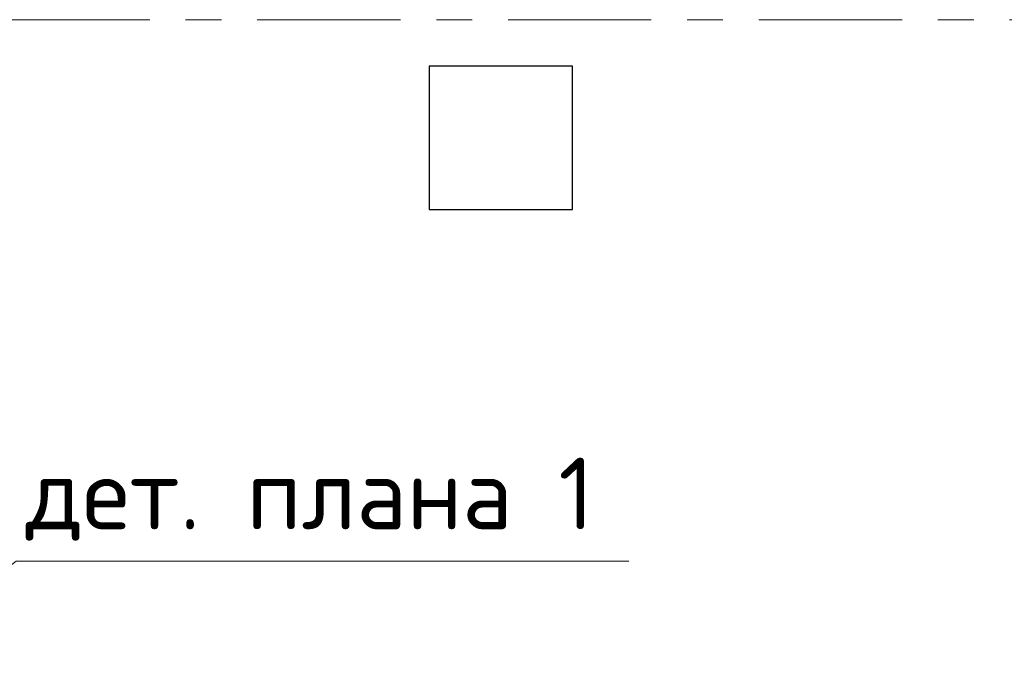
# Model space of a CAD drawing. Header units: metres. Extents: x -38 to 85, y -15 to 19.
# Tile 26 of 93: x 24.71 to 27.46, y 5.59 to 7.4. Entities that reach past the tile are written whole.
import ezdxf

# ---------------------------------------------------------------- set-up
doc = ezdxf.new("R2010")
doc.units = ezdxf.units.M
doc.linetypes.add('______11', pattern=[0.5, 0.4, -0.05, 0, -0.05])
doc.linetypes.add('______5', pattern=[1.1, 0.8, -0.1, 0.1, -0.1])
for name, color, linetype, lineweight in [('XR$2$Осевая линия (1)', 7, '______5', 13), ('XR$3$Перекрытие (1)', 7, 'Continuous', 35), ('XR$3$Текст_ общее_1', 7, 'Continuous', 13)]:
    doc.layers.add(name, color=color, linetype=linetype, lineweight=lineweight)
doc.styles.add('ISOCPEUR', font='txt')

msp = doc.modelspace()

# ---------------------------------------------------------------- linework, layer by layer
at = {"color": 7, "linetype": 'Continuous', "lineweight": 13, "transparency": 33554687}
msp.add_lwpolyline([(24.3195, 5.595), (24.6972, 5.8883), (26.4072, 5.8883)], dxfattribs=at)
at = {"layer": 'XR$2$Осевая линия (1)', "color": 253, "linetype": '______11', "lineweight": 13, "true_color": 0xa0a0a0, "transparency": 33554687}
msp.add_line((-2.63, 7.4), (62.6, 7.4), dxfattribs=at)
at = {"layer": 'XR$3$Перекрытие (1)', "color": 7, "linetype": 'Continuous', "lineweight": 25, "transparency": 33554687}
for p, q in [((25.85, 7.27), (25.85, 6.87)), ((26.25, 7.27), (25.85, 7.27)), ((26.25, 6.87), (26.25, 7.27)), ((25.85, 6.87), (26.25, 6.87))]:
    msp.add_line(p, q, dxfattribs=at)

# ---------------------------------------------------------------- texts
at = {"layer": 'XR$3$Текст_ общее_1', "color": 7, "linetype": 'Continuous', "lineweight": 13, "transparency": 33554687, "insert": (25.5172, 6.0616), "char_height": 0.2, "width": 1.695238, "attachment_point": 5, "style": 'ISOCPEUR'}
msp.add_mtext('\\A1;{\\fISOCPEUR|i0|b0;\\H0.200000;\\W1.000000;\\C7;дет. плана 1}\\P', dxfattribs=at)

doc.saveas('drawing.dxf')
